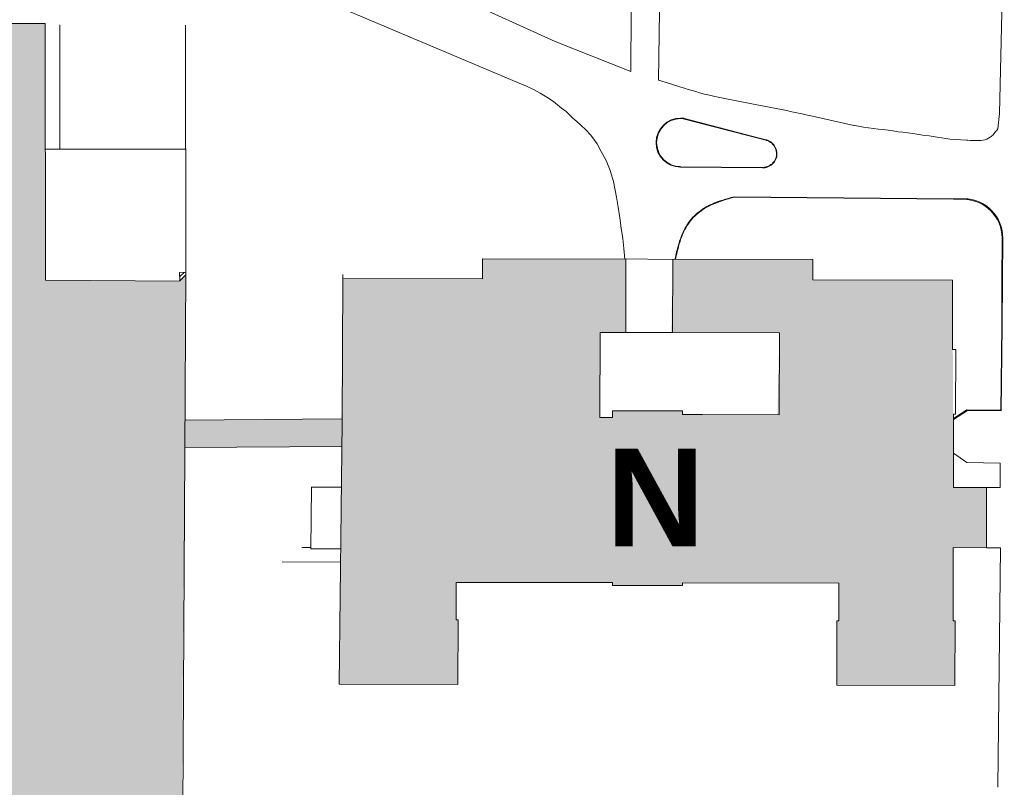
# Model space of a CAD drawing. Header units: metres. Extents: x -15 to 143, y -45 to 47.
# Tile 10 of 41: x 48.67 to 50.69, y 27.36 to 28.93. Entities that reach past the tile are written whole.
import ezdxf

# ---------------------------------------------------------------- set-up
doc = ezdxf.new("R2010")
doc.units = ezdxf.units.M
doc.header["$LTSCALE"] = 0.0125
doc.linetypes.add('STRICHLINIE2', pattern=[0.375, 0.25, -0.125])
doc.layers.add('A_VDK__6', color=4, linetype='STRICHLINIE2')
doc.layers.add('LP_Ü_PLAN', color=7, linetype='Continuous', lineweight=0)
doc.styles.add('HausBez', font='arialbd.ttf')

# ---------------------------------------------------------------- blocks, each defined once
blk = doc.blocks.new('Ü_Plan_F')
at = {"layer": 'LP_Ü_PLAN', "lineweight": 0}
h = blk.add_hatch(color=9, dxfattribs=at)
h.dxf.hatch_style = 1
h.paths.add_polyline_path([(1.8237, 1.3144), (2.1181, 1.3082), (2.1178, 1.7523), (2.1181, 1.7526), (2.1271, 2.9433), (2.1149, 2.9313), (2.1149, 2.9304), (1.8396, 2.9325), (1.8393, 3.4583), (1.2451, 3.4585), (1.2459, 2.4946), (1.3172, 2.4952), (1.3174, 2.4064), (1.2451, 2.4065), (1.2335, 1.3215)])
h = blk.add_hatch(color=9, dxfattribs=at)
h.dxf.hatch_style = 1
h.paths.add_polyline_path([(3.6956, 2.9325), (3.4096, 2.9331), (3.4097, 2.9751), (3.1232, 2.9757), (3.1204, 2.8257), (3.3414, 2.8252), (3.3375, 2.6577), (3.143, 2.6576), (3.1431, 2.665), (3.0001, 2.6653), (3, 2.6513), (2.974, 2.6513), (2.9744, 2.8259), (3.027, 2.8258), (3.0273, 2.9758), (2.7341, 2.9764), (2.734, 2.9354), (2.448, 2.936), (2.4406, 2.1056), (2.6837, 2.1051), (2.684, 2.2371), (2.68, 2.2371), (2.6802, 2.3141), (3.0002, 2.3135), (3.0001, 2.3077), (3.1431, 2.3074), (3.1432, 2.3132), (3.4632, 2.3126), (3.463, 2.2356), (3.459, 2.2356), (3.4587, 2.1036), (3.7007, 2.1031), (3.701, 2.2351), (3.697, 2.2351), (3.6973, 2.3851), (3.7653, 2.385), (3.7645, 2.5084), (3.6975, 2.5085)])
h = blk.add_hatch(color=9, dxfattribs=at)
h.dxf.hatch_style = 1
h.paths.add_polyline_path([(2.1244, 2.5899), (2.446, 2.5925), (2.4466, 2.6423), (2.4466, 2.649), (2.1249, 2.6464)])
at = {"layer": 'LP_Ü_PLAN', "color": 253, "lineweight": 0}
for p, q in [((3.8057, 3.9253), (3.792, 3.2737)), ((2.3882, 3.5142), (2.809, 3.3362)), ((2.8828, 3.4212), (2.6812, 3.513)), ((3.0385, 3.4818), (3.0372, 3.3597)), ((3.0944, 3.342), (3.0959, 3.4831)), ((1.8694, 3.4554), (1.8695, 3.2012)), ((2.1261, 3.4544), (2.1271, 2.9488)), ((3.0372, 3.3597), (2.8828, 3.4212)), ((2.809, 3.3363), (2.8237, 3.3299)), ((2.8237, 3.3299), (2.8382, 3.323)), ((3.0944, 3.342), (3.1164, 3.335)), ((3.1164, 3.335), (3.1231, 3.3332)), ((3.1231, 3.3332), (3.1283, 3.331)), ((3.1283, 3.331), (3.1319, 3.3304)), ((3.1319, 3.3304), (3.1396, 3.3279)), ((3.1396, 3.3279), (3.1473, 3.3255)), ((3.1473, 3.3255), (3.155, 3.3231)), ((2.8382, 3.323), (2.8523, 3.3155)), ((2.8523, 3.3155), (2.8659, 3.3073)), ((2.8659, 3.3073), (2.879, 3.2983)), ((3.155, 3.3231), (3.1627, 3.3208)), ((3.1627, 3.3208), (3.1704, 3.3186)), ((3.1704, 3.3186), (3.1782, 3.3164)), ((3.1782, 3.3164), (3.1884, 3.3137)), ((3.1884, 3.3137), (3.1987, 3.3112)), ((3.1987, 3.3112), (3.209, 3.3088)), ((3.209, 3.3088), (3.2193, 3.3065)), ((3.2193, 3.3065), (3.2296, 3.3043)), ((3.2296, 3.3043), (3.24, 3.3022)), ((2.879, 3.2983), (2.8873, 3.2917)), ((2.8873, 3.2917), (2.8954, 3.2847)), ((2.8954, 3.2847), (2.9049, 3.2781)), ((3.24, 3.3022), (3.2504, 3.3002)), ((3.2504, 3.3002), (3.2608, 3.2982)), ((3.2608, 3.2982), (3.2712, 3.2963)), ((3.2712, 3.2963), (3.2816, 3.2943)), ((3.2816, 3.2943), (3.292, 3.2924)), ((3.292, 3.2924), (3.3027, 3.2903)), ((3.3027, 3.2903), (3.3134, 3.2883)), ((3.3134, 3.2883), (3.3241, 3.2862)), ((3.3241, 3.2862), (3.3348, 3.2841)), ((3.3348, 3.2841), (3.3454, 3.282)), ((2.9049, 3.2781), (2.9127, 3.2706)), ((2.9127, 3.2706), (2.9189, 3.2645)), ((2.9189, 3.2645), (2.9272, 3.2575)), ((3.1398, 3.2646), (3.1394, 3.2646)), ((3.1398, 3.2636), (3.1394, 3.2636)), ((3.1414, 3.2645), (3.1398, 3.2646)), ((3.1414, 3.2635), (3.1398, 3.2636)), ((3.143, 3.2644), (3.1414, 3.2645)), ((3.1429, 3.2634), (3.1414, 3.2635)), ((3.1445, 3.2642), (3.143, 3.2644)), ((3.1461, 3.264), (3.1445, 3.2642)), ((3.1476, 3.2636), (3.1461, 3.264)), ((3.314, 3.2202), (3.1476, 3.2636)), ((3.3454, 3.282), (3.3561, 3.2798)), ((3.3561, 3.2798), (3.3667, 3.2776)), ((3.3667, 3.2776), (3.3773, 3.2754)), ((3.3773, 3.2754), (3.3879, 3.273)), ((3.3879, 3.273), (3.3986, 3.2707)), ((3.3986, 3.2707), (3.4091, 3.2683)), ((3.4091, 3.2683), (3.4177, 3.2663)), ((3.4091, 3.2683), (3.4937, 3.2494)), ((3.7881, 3.2426), (3.792, 3.2737)), ((2.9272, 3.2575), (2.9354, 3.2499)), ((2.9354, 3.2499), (2.9451, 3.2404)), ((3.1444, 3.2632), (3.1429, 3.2634)), ((3.1459, 3.263), (3.1444, 3.2632)), ((3.1474, 3.2626), (3.1459, 3.263)), ((3.3138, 3.2192), (3.1474, 3.2626)), ((3.4937, 3.2494), (3.4948, 3.2492)), ((3.4948, 3.2492), (3.5035, 3.2477)), ((3.5035, 3.2477), (3.5135, 3.2461)), ((3.5135, 3.2461), (3.5236, 3.2446)), ((3.5236, 3.2446), (3.5337, 3.2433)), ((2.9451, 3.2404), (2.9559, 3.2297)), ((2.9559, 3.2297), (2.963, 3.2193)), ((3.5337, 3.2433), (3.5439, 3.242)), ((3.5439, 3.242), (3.554, 3.2408)), ((3.554, 3.2408), (3.5641, 3.2397)), ((3.5641, 3.2397), (3.5742, 3.2385)), ((3.5742, 3.2385), (3.5843, 3.2366)), ((3.5843, 3.2366), (3.5943, 3.2354)), ((3.5943, 3.2354), (3.6043, 3.2341)), ((3.6043, 3.2341), (3.6142, 3.2328)), ((3.6142, 3.2328), (3.6225, 3.2315)), ((3.6225, 3.2315), (3.6309, 3.2302)), ((3.6309, 3.2302), (3.6392, 3.2288)), ((3.6392, 3.2288), (3.6476, 3.2281)), ((3.6476, 3.2281), (3.656, 3.2266)), ((3.656, 3.2266), (3.6645, 3.2252)), ((3.6645, 3.2252), (3.673, 3.2239)), ((3.673, 3.2239), (3.6817, 3.2226)), ((3.7659, 3.2216), (3.7695, 3.2232)), ((3.7695, 3.2232), (3.7729, 3.2253)), ((3.7729, 3.2253), (3.7747, 3.2266)), ((3.7747, 3.2266), (3.7763, 3.228)), ((3.7763, 3.228), (3.778, 3.2296)), ((3.778, 3.2296), (3.7795, 3.2313)), ((3.7795, 3.2313), (3.781, 3.233)), ((3.781, 3.233), (3.7825, 3.2348)), ((3.7825, 3.2348), (3.7839, 3.2367)), ((3.7839, 3.2367), (3.7853, 3.2387)), ((3.7853, 3.2387), (3.7867, 3.2406)), ((3.7867, 3.2406), (3.7881, 3.2426)), ((2.963, 3.2193), (2.9688, 3.2115)), ((2.9688, 3.2115), (2.9769, 3.1959)), ((3.3153, 3.2188), (3.3138, 3.2192)), ((3.3156, 3.2198), (3.314, 3.2202)), ((3.3167, 3.2183), (3.3153, 3.2188)), ((3.317, 3.2192), (3.3156, 3.2198)), ((3.3181, 3.2177), (3.3167, 3.2183)), ((3.3185, 3.2187), (3.317, 3.2192)), ((3.3195, 3.2171), (3.3181, 3.2177)), ((3.3199, 3.218), (3.3185, 3.2187)), ((3.3208, 3.2164), (3.3195, 3.2171)), ((3.3213, 3.2173), (3.3199, 3.218)), ((3.3221, 3.2156), (3.3208, 3.2164)), ((3.3226, 3.2164), (3.3213, 3.2173)), ((3.3234, 3.2147), (3.3221, 3.2156)), ((3.3239, 3.2156), (3.3226, 3.2164)), ((3.3246, 3.2138), (3.3234, 3.2147)), ((3.3252, 3.2146), (3.3239, 3.2156)), ((3.3257, 3.2129), (3.3246, 3.2138)), ((3.3264, 3.2136), (3.3252, 3.2146)), ((3.3268, 3.2118), (3.3257, 3.2129)), ((3.3275, 3.2125), (3.3264, 3.2136)), ((3.3279, 3.2107), (3.3268, 3.2118)), ((3.3286, 3.2114), (3.3275, 3.2125)), ((3.3289, 3.2096), (3.3279, 3.2107)), ((3.3297, 3.2102), (3.3286, 3.2114)), ((3.3298, 3.2084), (3.3289, 3.2096)), ((3.3306, 3.209), (3.3297, 3.2102)), ((3.3307, 3.2071), (3.3298, 3.2084)), ((3.3315, 3.2077), (3.3306, 3.209)), ((3.3315, 3.2058), (3.3307, 3.2071)), ((3.3324, 3.2063), (3.3315, 3.2077)), ((3.3322, 3.2045), (3.3315, 3.2058)), ((3.3329, 3.2031), (3.3322, 3.2045)), ((3.3331, 3.205), (3.3324, 3.2063)), ((3.3335, 3.2017), (3.3329, 3.2031)), ((3.3338, 3.2036), (3.3331, 3.205)), ((3.3344, 3.2021), (3.3338, 3.2036)), ((3.6817, 3.2226), (3.6904, 3.2214)), ((3.6904, 3.2214), (3.7239, 3.2196)), ((3.7239, 3.2196), (3.7272, 3.2192)), ((3.7272, 3.2192), (3.7317, 3.2188)), ((3.7317, 3.2188), (3.7362, 3.2185)), ((3.7362, 3.2185), (3.7407, 3.2183)), ((3.7407, 3.2183), (3.7452, 3.2183)), ((3.7452, 3.2183), (3.7495, 3.2184)), ((3.7495, 3.2184), (3.7538, 3.2187)), ((3.7538, 3.2187), (3.758, 3.2194)), ((3.758, 3.2194), (3.762, 3.2203)), ((3.762, 3.2203), (3.7659, 3.2216)), ((1.8695, 3.2012), (1.8395, 3.2012)), ((1.8695, 3.2012), (2.1266, 3.2008)), ((2.9769, 3.1959), (2.9871, 3.1774)), ((3.334, 3.2003), (3.3335, 3.2017)), ((3.3344, 3.1989), (3.334, 3.2003)), ((3.334, 3.1823), (3.3345, 3.1837)), ((3.3349, 3.2006), (3.3344, 3.2021)), ((3.3348, 3.1974), (3.3344, 3.1989)), ((3.3345, 3.1837), (3.3349, 3.1853)), ((3.3351, 3.1959), (3.3348, 3.1974)), ((3.3354, 3.1991), (3.3349, 3.2006)), ((3.3349, 3.1853), (3.3352, 3.1868)), ((3.3349, 3.182), (3.3354, 3.1834)), ((3.3353, 3.1944), (3.3351, 3.1959)), ((3.3352, 3.1868), (3.3353, 3.1883)), ((3.3354, 3.1929), (3.3353, 3.1944)), ((3.3353, 3.1883), (3.3354, 3.1898)), ((3.3358, 3.1976), (3.3354, 3.1991)), ((3.3355, 3.1914), (3.3354, 3.1929)), ((3.3354, 3.1898), (3.3355, 3.1914)), ((3.3354, 3.1834), (3.3359, 3.1851)), ((3.3361, 3.1961), (3.3358, 3.1976)), ((3.3359, 3.1851), (3.3361, 3.1867)), ((3.3363, 3.1945), (3.3361, 3.1961)), ((3.3361, 3.1867), (3.3363, 3.1882)), ((3.3364, 3.1929), (3.3363, 3.1945)), ((3.3363, 3.1882), (3.3364, 3.1898)), ((3.3365, 3.1914), (3.3364, 3.1929)), ((3.3364, 3.1898), (3.3365, 3.1914)), ((2.9871, 3.1774), (2.9954, 3.1575)), ((3.1389, 3.164), (3.307, 3.1625)), ((3.139, 3.165), (3.307, 3.1635)), ((3.307, 3.1635), (3.3085, 3.1636)), ((3.3085, 3.1636), (3.3101, 3.1637)), ((3.3101, 3.1637), (3.3116, 3.1639)), ((3.3102, 3.1627), (3.3117, 3.1629)), ((3.3116, 3.1639), (3.3131, 3.1642)), ((3.3117, 3.1629), (3.3133, 3.1632)), ((3.3131, 3.1642), (3.3145, 3.1646)), ((3.3133, 3.1632), (3.3148, 3.1636)), ((3.3145, 3.1646), (3.316, 3.165)), ((3.3148, 3.1636), (3.3163, 3.1641)), ((3.316, 3.165), (3.3174, 3.1655)), ((3.3163, 3.1641), (3.3178, 3.1646)), ((3.3174, 3.1655), (3.3188, 3.1661)), ((3.3178, 3.1646), (3.3192, 3.1652)), ((3.3188, 3.1661), (3.3202, 3.1668)), ((3.3192, 3.1652), (3.3206, 3.1659)), ((3.3202, 3.1668), (3.3215, 3.1675)), ((3.3206, 3.1659), (3.322, 3.1666)), ((3.3215, 3.1675), (3.3228, 3.1683)), ((3.322, 3.1666), (3.3233, 3.1675)), ((3.3228, 3.1683), (3.324, 3.1692)), ((3.3233, 3.1675), (3.3246, 3.1684)), ((3.324, 3.1692), (3.3252, 3.1701)), ((3.3246, 3.1684), (3.3259, 3.1693)), ((3.3252, 3.1701), (3.3264, 3.1711)), ((3.3259, 3.1693), (3.3271, 3.1704)), ((3.3264, 3.1711), (3.3275, 3.1722)), ((3.3271, 3.1704), (3.3282, 3.1715)), ((3.3275, 3.1722), (3.3285, 3.1733)), ((3.3282, 3.1715), (3.3293, 3.1726)), ((3.3285, 3.1733), (3.3295, 3.1744)), ((3.3293, 3.1726), (3.3303, 3.1738)), ((3.3295, 3.1744), (3.3304, 3.1756)), ((3.3303, 3.1738), (3.3312, 3.1751)), ((3.3304, 3.1756), (3.3313, 3.1769)), ((3.3312, 3.1751), (3.3321, 3.1764)), ((3.3313, 3.1769), (3.332, 3.1782)), ((3.332, 3.1782), (3.3328, 3.1795)), ((3.3321, 3.1764), (3.3329, 3.1777)), ((3.3328, 3.1795), (3.3334, 3.1809)), ((3.3329, 3.1777), (3.3337, 3.1791)), ((3.3334, 3.1809), (3.334, 3.1823)), ((3.3337, 3.1791), (3.3343, 3.1805)), ((3.3343, 3.1805), (3.3349, 3.182)), ((2.9954, 3.1575), (3.0017, 3.1344)), ((3.307, 3.1625), (3.3086, 3.1626)), ((3.3086, 3.1626), (3.3102, 3.1627)), ((3.0017, 3.1344), (3.0082, 3.1029)), ((3.0082, 3.1029), (3.0116, 3.082)), ((3.2487, 3.1035), (3.2429, 3.1019)), ((3.249, 3.1025), (3.2432, 3.1009)), ((3.6974, 3.0995), (3.2487, 3.1035)), ((3.6974, 3.0985), (3.2487, 3.1025)), ((3.1928, 3.0832), (3.1877, 3.0802)), ((3.1933, 3.0824), (3.1882, 3.0794)), ((3.198, 3.086), (3.1928, 3.0832)), ((3.1985, 3.0851), (3.1933, 3.0824)), ((3.2034, 3.0885), (3.198, 3.086)), ((3.2038, 3.0876), (3.1985, 3.0851)), ((3.2088, 3.0908), (3.2034, 3.0885)), ((3.2092, 3.0899), (3.2038, 3.0876)), ((3.2144, 3.0929), (3.2088, 3.0908)), ((3.2147, 3.092), (3.2092, 3.0899)), ((3.22, 3.0949), (3.2144, 3.0929)), ((3.2203, 3.094), (3.2147, 3.092)), ((3.2256, 3.0968), (3.22, 3.0949)), ((3.2259, 3.0958), (3.2203, 3.094)), ((3.2314, 3.0986), (3.2256, 3.0968)), ((3.2317, 3.0976), (3.2259, 3.0958)), ((3.2371, 3.1002), (3.2314, 3.0986)), ((3.2374, 3.0993), (3.2317, 3.0976)), ((3.2429, 3.1019), (3.2371, 3.1002)), ((3.2432, 3.1009), (3.2374, 3.0993)), ((3.6974, 3.0995), (3.7194, 3.0993)), ((3.6974, 3.0985), (3.7194, 3.0983)), ((3.7194, 3.0983), (3.7296, 3.0971)), ((3.7296, 3.0971), (3.7384, 3.0954)), ((3.7384, 3.0954), (3.7455, 3.0929)), ((3.7455, 3.0929), (3.7521, 3.0903)), ((3.7521, 3.0903), (3.7584, 3.0866)), ((3.7584, 3.0866), (3.7643, 3.0825)), ((3.7643, 3.0825), (3.769, 3.0787)), ((3.0116, 3.082), (3.0149, 3.0603)), ((3.1676, 3.0645), (3.1646, 3.0615)), ((3.1683, 3.0638), (3.1653, 3.0608)), ((3.1707, 3.0674), (3.1676, 3.0645)), ((3.1714, 3.0667), (3.1683, 3.0638)), ((3.1739, 3.0703), (3.1707, 3.0674)), ((3.1746, 3.0695), (3.1714, 3.0667)), ((3.1772, 3.0729), (3.1739, 3.0703)), ((3.1779, 3.0722), (3.1746, 3.0695)), ((3.1806, 3.0755), (3.1772, 3.0729)), ((3.1812, 3.0747), (3.1779, 3.0722)), ((3.1841, 3.0779), (3.1806, 3.0755)), ((3.1847, 3.0771), (3.1812, 3.0747)), ((3.1877, 3.0802), (3.1841, 3.0779)), ((3.1882, 3.0794), (3.1847, 3.0771)), ((3.769, 3.0787), (3.7737, 3.0746)), ((3.7737, 3.0746), (3.7772, 3.0705)), ((3.7772, 3.0705), (3.7824, 3.0645)), ((3.7824, 3.0645), (3.7868, 3.0574)), ((3.0149, 3.0603), (3.018, 3.0389)), ((3.1504, 3.0427), (3.1488, 3.0399)), ((3.1513, 3.0422), (3.1497, 3.0394)), ((3.1521, 3.0455), (3.1504, 3.0427)), ((3.153, 3.0449), (3.1513, 3.0422)), ((3.1539, 3.0482), (3.1521, 3.0455)), ((3.1548, 3.0476), (3.153, 3.0449)), ((3.1564, 3.0517), (3.1539, 3.0482)), ((3.1572, 3.0511), (3.1548, 3.0476)), ((3.159, 3.055), (3.1564, 3.0517)), ((3.1598, 3.0544), (3.1572, 3.0511)), ((3.1618, 3.0583), (3.159, 3.055)), ((3.1625, 3.0576), (3.1598, 3.0544)), ((3.1646, 3.0615), (3.1618, 3.0583)), ((3.1653, 3.0608), (3.1625, 3.0576)), ((3.7868, 3.0574), (3.7912, 3.0495)), ((3.7912, 3.0495), (3.7938, 3.0419)), ((3.7938, 3.0419), (3.7954, 3.0352)), ((3.018, 3.0389), (3.0213, 3.0183)), ((3.1406, 3.0221), (3.1395, 3.019)), ((3.1416, 3.0217), (3.1404, 3.0187)), ((3.1418, 3.0251), (3.1406, 3.0221)), ((3.1427, 3.0248), (3.1416, 3.0217)), ((3.1431, 3.0282), (3.1418, 3.0251)), ((3.144, 3.0278), (3.1427, 3.0248)), ((3.1444, 3.0311), (3.1431, 3.0282)), ((3.1453, 3.0307), (3.144, 3.0278)), ((3.1458, 3.0341), (3.1444, 3.0311)), ((3.1467, 3.0336), (3.1453, 3.0307)), ((3.1473, 3.037), (3.1458, 3.0341)), ((3.1482, 3.0365), (3.1467, 3.0336)), ((3.1488, 3.0399), (3.1473, 3.037)), ((3.1497, 3.0394), (3.1482, 3.0365)), ((3.7954, 3.0352), (3.7965, 3.0274)), ((3.7965, 3.0274), (3.7975, 3.0184)), ((3.0213, 3.0183), (3.0229, 2.9977)), ((3.135, 3.0051), (3.134, 3.0015)), ((3.1361, 3.0087), (3.135, 3.0051)), ((3.136, 3.0048), (3.135, 3.0012)), ((3.137, 3.0084), (3.136, 3.0048)), ((3.1372, 3.0124), (3.1361, 3.0087)), ((3.1382, 3.0121), (3.137, 3.0084)), ((3.1384, 3.016), (3.1372, 3.0124)), ((3.1394, 3.0157), (3.1382, 3.0121)), ((3.1395, 3.019), (3.1384, 3.016)), ((3.1404, 3.0187), (3.1394, 3.0157)), ((3.7966, 2.9314), (3.7975, 3.0184)), ((3.7976, 2.9314), (3.7985, 3.0184)), ((3.0229, 2.9977), (3.0251, 2.9758)), ((3.1295, 2.983), (3.1287, 2.9793)), ((3.1304, 2.9867), (3.1295, 2.983)), ((3.1305, 2.9828), (3.1297, 2.9791)), ((3.1312, 2.9904), (3.1304, 2.9867)), ((3.1313, 2.9865), (3.1305, 2.9828)), ((3.1321, 2.9941), (3.1312, 2.9904)), ((3.1322, 2.9902), (3.1313, 2.9865)), ((3.133, 2.9978), (3.1321, 2.9941)), ((3.1331, 2.9939), (3.1322, 2.9902)), ((3.134, 3.0015), (3.133, 2.9978)), ((3.134, 2.9975), (3.1331, 2.9939)), ((3.135, 3.0012), (3.134, 2.9975)), ((3.1287, 2.9793), (3.1278, 2.9756)), ((3.1297, 2.9791), (3.1289, 2.9756)), ((2.448, 2.936), (2.4483, 2.9442)), ((3.7966, 2.9314), (3.7964, 2.8397)), ((3.7976, 2.9314), (3.7974, 2.8397)), ((3.7964, 2.8397), (3.7945, 2.6654)), ((3.7974, 2.8397), (3.7955, 2.6654)), ((3.7252, 2.6671), (3.6978, 2.6492)), ((3.7261, 2.6661), (3.6978, 2.6475)), ((3.7945, 2.6664), (3.7252, 2.6671)), ((3.7955, 2.6654), (3.7261, 2.6661)), ((3.725, 2.5591), (3.6977, 2.5783)), ((3.7933, 2.5584), (3.725, 2.5591)), ((3.7933, 2.5584), (3.7928, 2.5081)), ((3.7928, 2.5081), (3.7645, 2.5084)), ((2.3645, 2.3857), (2.3826, 2.3857)), ((3.7653, 2.385), (3.7938, 2.3847)), ((3.7881, 1.8945), (3.7938, 2.3847)), ((2.3238, 2.3558), (2.4434, 2.3552))]:
    blk.add_line(p, q, dxfattribs=at)
at = {"layer": 'LP_Ü_PLAN', "color": 250, "lineweight": 0}
for p, q in [((1.8393, 3.4583), (1.2451, 3.4585)), ((1.8396, 2.9325), (1.8393, 3.4583)), ((2.7341, 2.9764), (2.734, 2.9354)), ((3.4097, 2.9751), (2.7341, 2.9764)), ((3.0273, 2.9758), (3.027, 2.8258)), ((3.1232, 2.9757), (3.1229, 2.8257)), ((3.4096, 2.9331), (3.4097, 2.9751)), ((2.1271, 2.9488), (2.1142, 2.9485)), ((2.1142, 2.9485), (2.1149, 2.9304)), ((2.1142, 2.9485), (2.1143, 2.9485)), ((2.1145, 2.9399), (2.1236, 2.9487)), ((2.1149, 2.9313), (2.1271, 2.9433)), ((2.1181, 1.3082), (2.1271, 2.9488)), ((2.1149, 2.9304), (1.8396, 2.9325)), ((2.448, 2.936), (2.4466, 2.6423)), ((2.734, 2.9354), (2.448, 2.936)), ((3.6956, 2.9325), (3.4096, 2.9331)), ((3.6953, 2.7905), (3.6956, 2.9325)), ((2.974, 2.6513), (2.9744, 2.8259)), ((2.974, 2.6513), (2.9744, 2.8259)), ((2.9744, 2.8259), (3.0238, 2.8258)), ((2.9744, 2.8259), (3.0238, 2.8258)), ((3.0238, 2.8258), (3.1204, 2.8257)), ((3.0238, 2.8258), (3.1204, 2.8257)), ((3.1204, 2.8257), (3.3414, 2.8252)), ((3.1204, 2.8257), (3.3414, 2.8252)), ((3.3414, 2.8252), (3.341, 2.6572)), ((3.3414, 2.8252), (3.341, 2.6572)), ((3.7021, 2.7905), (3.6953, 2.7905)), ((3.7018, 2.6585), (3.7021, 2.7905)), ((3.0001, 2.6653), (3, 2.6513)), ((3.0001, 2.6653), (3, 2.6513)), ((3.0521, 2.6652), (3.0001, 2.6653)), ((3.0521, 2.6652), (3.0001, 2.6653)), ((3.1431, 2.665), (3.0521, 2.6652)), ((3.1431, 2.665), (3.0521, 2.6652)), ((3.143, 2.6576), (3.1431, 2.665)), ((3.143, 2.6576), (3.1431, 2.665)), ((2.4463, 2.649), (2.1249, 2.6464)), ((2.4466, 2.6423), (2.4406, 2.1056)), ((3, 2.6513), (2.974, 2.6513)), ((3, 2.6513), (2.974, 2.6513)), ((3.1576, 2.6576), (3.143, 2.6576)), ((3.1576, 2.6576), (3.143, 2.6576)), ((3.184, 2.6575), (3.1576, 2.6576)), ((3.184, 2.6575), (3.1576, 2.6576)), ((3.341, 2.6572), (3.184, 2.6575)), ((3.341, 2.6572), (3.184, 2.6575)), ((3.6975, 2.5085), (3.6978, 2.6585)), ((3.6978, 2.6585), (3.7018, 2.6585)), ((2.446, 2.5925), (2.1244, 2.5899)), ((2.3825, 2.3825), (2.3838, 2.5092)), ((2.3838, 2.5092), (2.4451, 2.5091)), ((3.7655, 2.5084), (3.6975, 2.5085)), ((3.7653, 2.385), (3.7655, 2.5084)), ((2.4437, 2.3825), (2.3825, 2.3825)), ((3.697, 2.2351), (3.6973, 2.3851)), ((3.6973, 2.3851), (3.7653, 2.385)), ((2.68, 2.2371), (2.6802, 2.3141)), ((2.6802, 2.3141), (3.0002, 2.3135)), ((3.0002, 2.3135), (3.0001, 2.3077)), ((3.0001, 2.3077), (3.1431, 2.3074)), ((3.1431, 2.3074), (3.1432, 2.3132)), ((3.1432, 2.3132), (3.4632, 2.3126)), ((3.4632, 2.3126), (3.463, 2.2356)), ((2.684, 2.2371), (2.68, 2.2371)), ((2.6837, 2.1051), (2.684, 2.2371)), ((3.459, 2.2356), (3.4587, 2.1036)), ((3.463, 2.2356), (3.459, 2.2356)), ((3.701, 2.2351), (3.697, 2.2351)), ((3.7007, 2.1031), (3.701, 2.2351)), ((2.4406, 2.1056), (2.6837, 2.1051)), ((3.4587, 2.1036), (3.7007, 2.1031))]:
    blk.add_line(p, q, dxfattribs=at)
at = {"layer": 'LP_Ü_PLAN', "color": 253, "lineweight": 0}
for centre, major_axis, start_param, end_param in [((3.1394, 3.2143), (0.0355, 0.0355), 0.785398, 3.918068), ((3.1394, 3.2143), (0.0348, 0.0348), 0.785443, 3.918068), ((3.7185, 3.0193), (0.0566, 0.0566), 5.487053, 7.05785)]:
    blk.add_ellipse(centre, major_axis=major_axis, ratio=1, start_param=start_param, end_param=end_param, dxfattribs=at)
at = {"layer": 'LP_Ü_PLAN', "color": 7, "lineweight": 0, "style": 'HausBez'}
blk.add_text('N', height=0.2, dxfattribs=at).set_placement((2.9869, 2.3878))

msp = doc.modelspace()

# ---------------------------------------------------------------- block references
at = {"layer": 'A_VDK__6', "linetype": 'Continuous'}
msp.add_blockref('Ü_Plan_F', (46.8862, 25.4677), dxfattribs=at)

doc.saveas('drawing.dxf')
